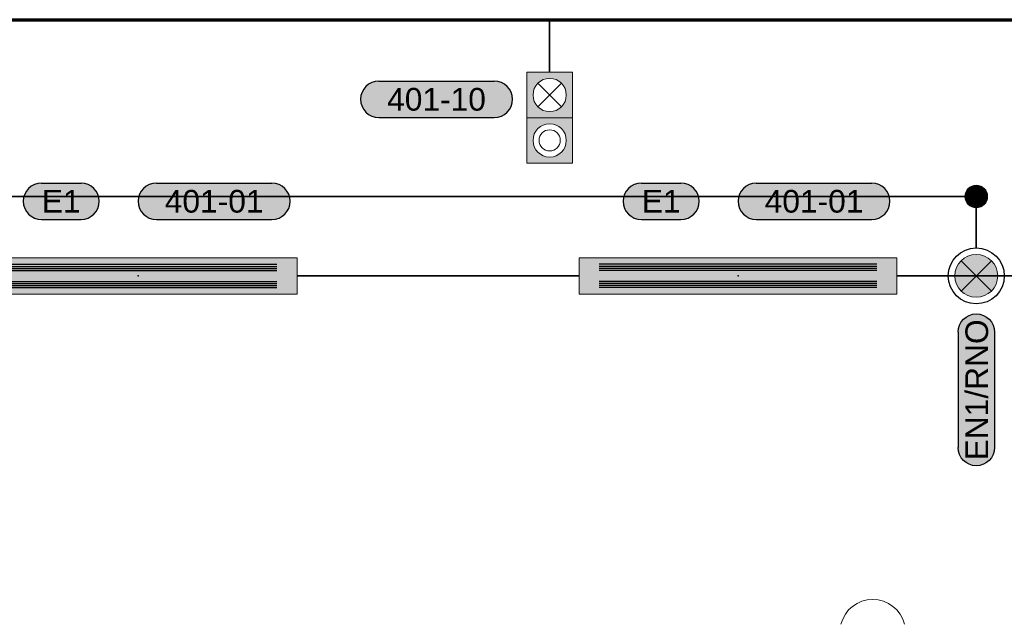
# Model space of a CAD drawing. Extents: x -10604 to 417874, y -84886 to -28187.
# Tile 20 of 32: x 78742 to 83620, y -56972 to -53975. Entities that reach past the tile are written whole.
import ezdxf
from ezdxf.enums import TextEntityAlignment as Align

# ---------------------------------------------------------------- set-up
doc = ezdxf.new("R2010")
doc.units = 0
doc.header["$MEASUREMENT"] = 0
doc.layers.get('0').update_dxf_attribs({"linetype": 'CONTINUOUS'})
doc.layers.add('__Fialová 220', color=220, linetype='CONTINUOUS')
doc.layers.add('__Zelená', color=3, linetype='CONTINUOUS')
doc.layers.add('__Rudá tmavá', color=7, linetype='CONTINUOUS', true_color=0xdb0000)
doc.layers.add('__Temná modrá', color=7, linetype='CONTINUOUS', true_color=0x0000c7)
doc.styles.add('GENERATED_STYLE_1', font='arial.ttf')

# ---------------------------------------------------------------- blocks, each defined once
blk = doc.blocks.new('Světlo 258')
h = blk.add_hatch(color=2)
h.dxf.hatch_style = 1
h.paths.add_polyline_path([(787.5, 90), (-787.5, 90), (-787.5, -90), (787.5, -90)])
at = {"color": 7}
for p, q in [((687.5, 57.5), (-687.5, 57.5)), ((687.5, 47.5), (-687.5, 47.5)), ((687.5, 37.5), (-687.5, 37.5)), ((687.5, 27.5), (-687.5, 27.5)), ((687.5, -27.5), (-687.5, -27.5)), ((687.5, -37.5), (-687.5, -37.5)), ((687.5, -47.5), (-687.5, -47.5)), ((687.5, -57.5), (-687.5, -57.5))]:
    blk.add_line(p, q, dxfattribs=at)
at = {"lineweight": 18}
blk.add_lwpolyline([(787.5, 90), (-787.5, 90), (-787.5, -90), (787.5, -90)], close=True, dxfattribs=at)
at = {"color": 7}
blk.add_point((0, 0), dxfattribs=at)
blk = doc.blocks.new('TEXT POPIS 025')
h = blk.add_hatch(color=21)
h.dxf.hatch_style = 2
edge = h.paths.add_edge_path()
edge.add_arc((654, 0), 600, 270, 450)
edge.add_line((654, 600), (-654, 600))
edge.add_arc((-654, 0), 600, 90, 270)
edge.add_line((-654, -600), (654, -600))
at = {"color": 7}
for p, q in [((-654, 600), (654, 600)), ((-654, -600), (654, -600))]:
    blk.add_line(p, q, dxfattribs=at)
at = {"color": 7, "ltscale": 4}
for centre, start, end in [((-654, 0), 90, 270), ((654, 0), 270, 90)]:
    blk.add_arc(centre, 600, start, end, dxfattribs=at)
at = {"color": 7, "linetype": 'Continuous', "style": 'GENERATED_STYLE_1'}
blk.add_attdef('TEXT', text='', height=750, dxfattribs=at).set_placement((0, 0), align=Align.MIDDLE)
blk = doc.blocks.new('tlasig')
for points in [[(-400, 75), (-400, 14.4), (-379, 10.3, -0.359824), (-325, 55, -1), (-325, -55, -0.470779), (-379, 10.3), (-400, 14.4), (-400, -75), (-250, -75), (-250, 75)], [(-250, 75), (-250, 14.4), (-229, 10.3, -0.359824), (-175, 55, -1), (-175, -55, -0.470779), (-229, 10.3), (-250, 14.4), (-250, -75), (-100, -75), (-100, 75)]]:
    blk.add_hatch(color=256).paths.add_polyline_path(points)
at = {"color": 7, "lineweight": 13}
for p, q in [((-400, -75), (-400, 75)), ((-400, 75), (-250, 75)), ((-250, -75), (-250, 75)), ((-250, -75), (-250, 75)), ((-250, 75), (-100, 75)), ((-100, -75), (-100, 75)), ((-250, -75), (-400, -75)), ((-100, -75), (-250, -75))]:
    blk.add_line(p, q, dxfattribs=at)
at = {"color": 7, "lineweight": 5}
for p, q in [((-213.9, 38.9), (-136.1, -38.9)), ((-213.9, -38.9), (-136.1, 38.9))]:
    blk.add_line(p, q, dxfattribs=at)
blk.add_line((0, 0), (-100, 0))
at = {"color": 7, "lineweight": 13}
for centre in [(-325, 0), (-175, 0)]:
    blk.add_circle(centre, 55, dxfattribs=at)
at = {"color": 7, "lineweight": 5}
blk.add_circle((-325, 0), 35, dxfattribs=at)
blk = doc.blocks.new('REK')
at = {"layer": '__Fialová 220', "lineweight": 0}
blk.add_arc((1073.7, 289.8, -162), 162.1, 13.6912, 166.3088, dxfattribs=at)
blk = doc.blocks.new('Text žlutý 21')
at = {"true_color": 0xffff33}
h = blk.add_hatch(color=2, dxfattribs=at)
h.dxf.hatch_style = 2
h.paths.add_polyline_path([(-190.8, 60, 1), (-190.8, -60), (190.8, -60, 1), (190.8, 60)])
at = {"color": 7}
for p, q in [((-190.8, 60), (190.8, 60)), ((-190.8, -60), (190.8, -60))]:
    blk.add_line(p, q, dxfattribs=at)
at = {"color": 7, "ltscale": 4}
for centre, start, end in [((-190.8, 0), 90, 270), ((190.8, 0), 270, 90)]:
    blk.add_arc(centre, 60, start, end, dxfattribs=at)
at = {"color": 7, "linetype": 'Continuous', "style": 'GENERATED_STYLE_1'}
blk.add_attdef('TEXT', text='', height=75, dxfattribs=at).set_placement((0, 0), align=Align.MIDDLE)
blk = doc.blocks.new('Nouzové svítidlo stropní 102')
at = {"ltscale": 2}
h = blk.add_hatch(color=2, dxfattribs=at)
h.dxf.hatch_style = 1
h.paths.add_polyline_path([(-50, 50), (0, 0), (50, 50, 0.414214)])
h.paths.add_polyline_path([(-50, -50, 0.414214), (50, -50), (0, 0)])
h = blk.add_hatch(color=30, dxfattribs=at)
h.dxf.hatch_style = 1
h.paths.add_polyline_path([(-50, -50), (0, 0), (-50, 50, 0.198912), (-70.7, 0, 0.198912)])
h.paths.add_polyline_path([(50, 50), (0, 0), (50, -50, 0.198912), (70.7, 0, 0.198912)])
at = {"color": 7, "lineweight": 13}
for p, q in [((50, 50), (-50, -50)), ((50, -50), (-50, 50))]:
    blk.add_line(p, q, dxfattribs=at)
blk.add_circle((0, 0), 92.4)
blk.add_circle((0, 0), 70.7, dxfattribs=at)
blk = doc.blocks.new('vývod světlo 2')
at = {"true_color": 0xffff33}
h = blk.add_hatch(color=2, dxfattribs=at)
h.dxf.hatch_style = 2
h.paths.add_polyline_path([(-190.8, 60, 1), (-190.8, -60), (190.8, -60, 1), (190.8, 60)])
at = {"color": 7}
for p, q in [((-190.8, 60), (190.8, 60)), ((-190.8, -60), (190.8, -60))]:
    blk.add_line(p, q, dxfattribs=at)
at = {"color": 7, "ltscale": 4}
for centre, start, end in [((-190.8, 0), 90, 270), ((190.8, 0), 270, 90)]:
    blk.add_arc(centre, 60, start, end, dxfattribs=at)
at = {"color": 7, "linetype": 'Continuous', "style": 'GENERATED_STYLE_1'}
blk.add_attdef('TEXT', text='', height=75, dxfattribs=at).set_placement((0, 0), align=Align.MIDDLE)
blk = doc.blocks.new('SPOJ101')
at = {"const_width": 37.5}
blk.add_lwpolyline([(0, -18.75, -1), (0, 18.75, -1)], format="xyb", close=True, dxfattribs=at)
at = {"color": 7, "lineweight": 13}
blk.add_circle((0, 0), 37.5, dxfattribs=at)

msp = doc.modelspace()

# ---------------------------------------------------------------- linework, layer by layer
at = {"layer": '__Temná modrá', "lineweight": 70}
msp.add_line((71969.2, -53975.2), (89994.2, -53975.2), dxfattribs=at)
at = {"layer": '__Temná modrá', "lineweight": 35}
for p, q in [((81367.1, -54236), (81367.1, -53975.2)), ((81512.7, -55245.2), (80115.7, -55245.2)), ((83087.7, -55245.2), (84484.7, -55245.2))]:
    msp.add_line(p, q, dxfattribs=at)
at = {"layer": '__Zelená', "lineweight": 35}
for q in [(30369.2, -54851.7), (83480.7, -55106.7)]:
    msp.add_line((83480.7, -54851.7), q, dxfattribs=at)

# ---------------------------------------------------------------- block references
at = {"ltscale": 4, "xscale": 0.15, "yscale": 0.15, "zscale": 0.15}
for p in [(78947.4, -54875.2), (81919.4, -54875.2)]:
    msp.add_blockref('TEXT POPIS 025', p, dxfattribs=at).add_auto_attribs({'TEXT': 'E1'})
at = {"lineweight": 0}
ref = msp.add_blockref('vývod světlo 2', (83480.7, -55809.9), dxfattribs=dict(at, xscale=-1.5, yscale=1.5, zscale=1.5, rotation=90))
ref.add_attrib('TEXT', 'EN1/RNO', dxfattribs={"color": 7, "linetype": 'Continuous', "height": 112.5, "rotation": 90, "style": 'GENERATED_STYLE_1'}).set_placement((83480.7, -55809.9), align=Align.MIDDLE)
at = {"layer": '__Rudá tmavá', "xscale": 1.5, "yscale": 1.5, "zscale": 1.5}
for p, values in [((80806.6, -54369.8), {'TEXT': '401-10'}), ((79705, -54875.2), {'TEXT': '401-01'}), ((82677, -54875.2), {'TEXT': '401-01'})]:
    msp.add_blockref('Text žlutý 21', p, dxfattribs=at).add_auto_attribs(values)
at = {"layer": '__Rudá tmavá', "lineweight": 35}
msp.add_blockref('REK', (81894.2, -57300.2), dxfattribs=at)
at = {"layer": '__Temná modrá', "lineweight": 0, "xscale": 1.5, "yscale": 1.5, "zscale": 1.5}
msp.add_blockref('Nouzové svítidlo stropní 102', (83480.7, -55245.2), dxfattribs=at)
at = {"layer": '__Temná modrá', "xscale": -1}
msp.add_blockref('Světlo 258', (79328.2, -55245.2), dxfattribs=at)
at = {"layer": '__Temná modrá'}
msp.add_blockref('Světlo 258', (82300.2, -55245.2), dxfattribs=at)
at = {"layer": '__Zelená', "yscale": 1.5, "zscale": 1.5}
for name, p, xscale, rotation in [('tlasig', (81367.1, -54086), 1.5, 89.99999999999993), ('SPOJ101', (83480.7, -54851.7), -1.5, 180)]:
    msp.add_blockref(name, p, dxfattribs=dict(at, xscale=xscale, rotation=rotation))

doc.saveas('drawing.dxf')
